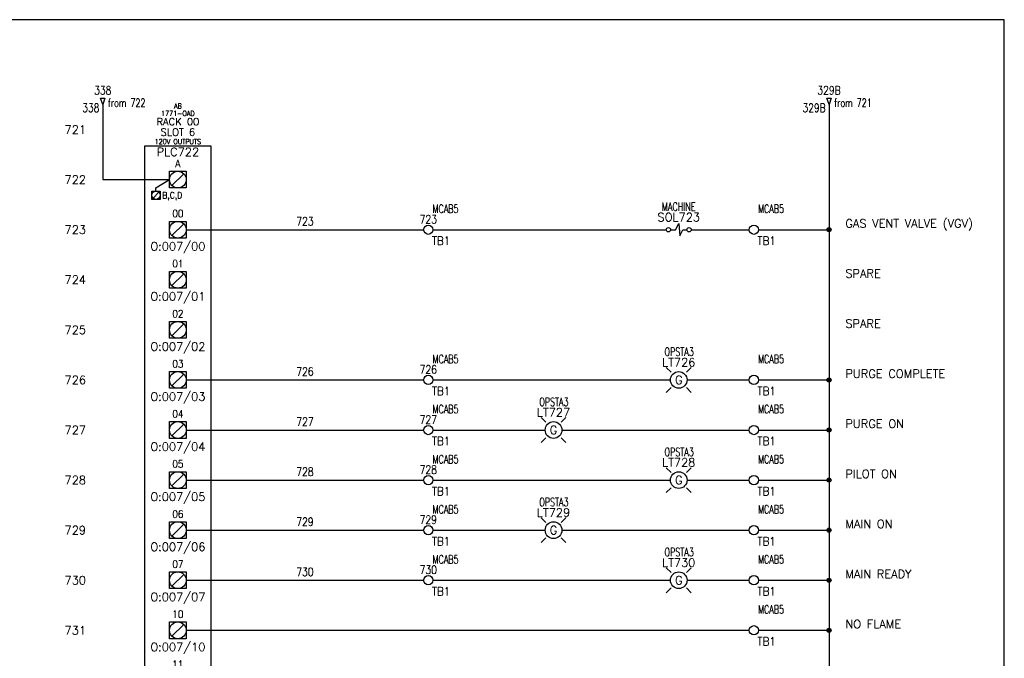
# Model space of a CAD drawing. Header units: inches. Extents: x 0 to 30, y 0 to 19.
# Tile 5 of 5: x 15.3 to 30, y 9.5 to 19. Entities that reach past the tile are written whole.
import ezdxf
from ezdxf.enums import TextEntityAlignment as Align

# ---------------------------------------------------------------- set-up
doc = ezdxf.new("R2010")
doc.units = ezdxf.units.IN
doc.header["$MEASUREMENT"] = 0
for name, color, linetype in [('BLK_14AWG', 252, 'Continuous'), ('DESC', 1, 'Continuous'), ('LOC', 140, 'Continuous'), ('MISC', 30, 'Continuous'), ('RED_18AWG', 1, 'Continuous'), ('SYMS', 7, 'Continuous'), ('TAGS', 30, 'Continuous'), ('TERMS', 6, 'Continuous'), ('WHT_16AWG', 7, 'Continuous'), ('WIRENO', 3, 'Continuous'), ('WIREREF', 52, 'Continuous'), ('WIREREF_DEST', 62, 'Continuous'), ('XREF', 7, 'Continuous')]:
    doc.layers.add(name, color=color, linetype=linetype)
doc.layers.add('Viewports', color=3, linetype='Continuous', plot=False)
doc.styles.add('LEGACY', font='romans.shx')
doc.styles.add('WD', font='romans.shx')

# ---------------------------------------------------------------- blocks, each defined once
blk = doc.blocks.new('PLCIO_7D7F')
at = {"layer": 'SYMS'}
for p, q in [((0.5, 0.5), (-0.5, 0.5)), ((-0.5, 0.5), (-0.5, -13.125)), ((0.5, -13.125), (0.5, 0.5)), ((-0.328, -0.125), (-0.125, 0)), ((-0.125, 0.125), (0.125, 0.125)), ((-0.125, -0.125), (-0.125, 0.125)), ((0.088, 0.088), (-0.088, -0.088)), ((0.125, 0.125), (0.125, -0.125)), ((-0.328, -0.172), (-0.328, -0.125)), ((0.125, -0.125), (-0.125, -0.125)), ((-0.391, -0.172), (-0.266, -0.172)), ((-0.391, -0.297), (-0.391, -0.172)), ((-0.284, -0.19), (-0.372, -0.279)), ((-0.266, -0.172), (-0.266, -0.297)), ((-0.266, -0.297), (-0.391, -0.297)), ((-0.125, -0.625), (0.125, -0.625)), ((-0.125, -0.875), (-0.125, -0.625)), ((0.088, -0.662), (-0.088, -0.838)), ((0.125, -0.625), (0.125, -0.875)), ((0.125, -0.875), (-0.125, -0.875)), ((-0.125, -1.375), (0.125, -1.375)), ((-0.125, -1.625), (-0.125, -1.375)), ((0.088, -1.412), (-0.088, -1.588)), ((0.125, -1.375), (0.125, -1.625)), ((0.125, -1.625), (-0.125, -1.625)), ((-0.125, -2.125), (0.125, -2.125)), ((-0.125, -2.375), (-0.125, -2.125)), ((0.088, -2.162), (-0.088, -2.338)), ((0.125, -2.125), (0.125, -2.375)), ((0.125, -2.375), (-0.125, -2.375)), ((-0.125, -2.875), (0.125, -2.875)), ((-0.125, -3.125), (-0.125, -2.875)), ((0.088, -2.912), (-0.088, -3.088)), ((0.125, -2.875), (0.125, -3.125)), ((0.125, -3.125), (-0.125, -3.125)), ((-0.125, -3.625), (0.125, -3.625)), ((-0.125, -3.875), (-0.125, -3.625)), ((0.088, -3.662), (-0.088, -3.838)), ((0.125, -3.625), (0.125, -3.875)), ((0.125, -3.875), (-0.125, -3.875)), ((-0.125, -4.375), (0.125, -4.375)), ((-0.125, -4.625), (-0.125, -4.375)), ((0.088, -4.412), (-0.088, -4.588)), ((0.125, -4.375), (0.125, -4.625)), ((0.125, -4.625), (-0.125, -4.625)), ((-0.125, -5.125), (0.125, -5.125)), ((-0.125, -5.375), (-0.125, -5.125)), ((0.125, -5.125), (0.125, -5.375)), ((0.088, -5.162), (-0.088, -5.338)), ((0.125, -5.375), (-0.125, -5.375)), ((-0.125, -5.875), (0.125, -5.875)), ((-0.125, -6.125), (-0.125, -5.875)), ((0.125, -5.875), (0.125, -6.125)), ((0.088, -5.912), (-0.088, -6.088)), ((0.125, -6.125), (-0.125, -6.125)), ((-0.125, -6.625), (0.125, -6.625)), ((-0.125, -6.875), (-0.125, -6.625)), ((0.125, -6.625), (0.125, -6.875)), ((0.088, -6.662), (-0.088, -6.838)), ((0.125, -6.875), (-0.125, -6.875)), ((-0.125, -7.375), (0.125, -7.375)), ((-0.125, -7.625), (-0.125, -7.375)), ((0.088, -7.412), (-0.088, -7.588)), ((0.125, -7.375), (0.125, -7.625)), ((0.125, -7.625), (-0.125, -7.625)), ((-0.125, -8.125), (0.125, -8.125)), ((-0.125, -8.375), (-0.125, -8.125)), ((0.088, -8.162), (-0.088, -8.338)), ((0.125, -8.125), (0.125, -8.375)), ((0.125, -8.375), (-0.125, -8.375)), ((-0.125, -8.875), (0.125, -8.875)), ((-0.125, -9.125), (-0.125, -8.875)), ((0.088, -8.912), (-0.088, -9.088)), ((0.125, -8.875), (0.125, -9.125)), ((0.125, -9.125), (-0.125, -9.125)), ((-0.125, -9.625), (0.125, -9.625)), ((-0.125, -9.875), (-0.125, -9.625)), ((0.088, -9.662), (-0.088, -9.838)), ((0.125, -9.625), (0.125, -9.875)), ((0.125, -9.875), (-0.125, -9.875)), ((-0.125, -10.375), (0.125, -10.375)), ((-0.125, -10.625), (-0.125, -10.375)), ((0.088, -10.412), (-0.088, -10.588)), ((0.125, -10.375), (0.125, -10.625)), ((0.125, -10.625), (-0.125, -10.625)), ((-0.125, -11.125), (0.125, -11.125)), ((-0.125, -11.375), (-0.125, -11.125)), ((0.088, -11.162), (-0.088, -11.338)), ((0.125, -11.125), (0.125, -11.375)), ((0.125, -11.375), (-0.125, -11.375)), ((-0.125, -11.875), (0.125, -11.875)), ((-0.125, -12.125), (-0.125, -11.875)), ((0.088, -11.912), (-0.088, -12.088)), ((0.125, -11.875), (0.125, -12.125)), ((0.125, -12.125), (-0.125, -12.125)), ((-0.125, -12.625), (0.125, -12.625)), ((-0.125, -12.875), (-0.125, -12.625)), ((0.088, -12.662), (-0.088, -12.838)), ((0.125, -12.625), (0.125, -12.875)), ((0.125, -12.875), (-0.125, -12.875)), ((-0.5, -13.125), (0.5, -13.125))]:
    blk.add_line(p, q, dxfattribs=at)
for centre, radius in [((0, 0), 0.125), ((-0.328, -0.234), 0.0625), ((0, -0.75), 0.125), ((0, -1.5), 0.125), ((0, -2.25), 0.125), ((0, -3), 0.125), ((0, -3.75), 0.125), ((0, -4.5), 0.125), ((0, -5.25), 0.125), ((0, -6), 0.125), ((0, -6.75), 0.125), ((0, -7.5), 0.125), ((0, -8.25), 0.125), ((0, -9), 0.125), ((0, -9.75), 0.125), ((0, -10.5), 0.125), ((0, -11.25), 0.125), ((0, -12), 0.125), ((0, -12.75), 0.125)]:
    blk.add_circle(centre, radius, dxfattribs=at)
at = {"layer": 'SYMS', "style": 'LEGACY'}
for tag, height, width, p in [('LOC', 0.0781, 0.8, (0, 1.17)), ('CAT', 0.0781, 0.9, (0, 0.953)), ('MFG', 0.0781, 0.8, (0, 1.062)), ('DESC', 0.0781, 0.8, (0, 0.53)), ('TERM01', 0.109, 0.9, (0, 0.188)), ('TERM02', 0.109, 0.9, (0, -0.562)), ('TERM03', 0.109, 0.9, (0, -1.312)), ('TERM04', 0.109, 0.9, (0, -2.062)), ('TERM05', 0.109, 0.9, (0, -2.812)), ('TERM06', 0.109, 0.9, (0, -3.562)), ('TERM07', 0.109, 0.9, (0, -4.312)), ('TERM08', 0.109, 0.9, (0, -5.062)), ('TERM09', 0.109, 0.9, (0, -5.812)), ('TERM10', 0.109, 0.9, (0, -6.562)), ('TERM11', 0.109, 0.9, (0, -7.312)), ('TERM12', 0.109, 0.9, (0, -8.062)), ('TERM13', 0.109, 0.9, (0, -8.812)), ('TERM14', 0.109, 0.9, (0, -9.562)), ('TERM15', 0.109, 0.9, (0, -10.312)), ('TERM16', 0.109, 0.9, (0, -11.062)), ('TERM17', 0.109, 0.9, (0, -11.812)), ('TERM18', 0.109, 0.9, (0, -12.562))]:
    blk.add_attdef(tag, text='', height=height, dxfattribs=dict(at, width=width)).set_placement(p, align=Align.CENTER)
at = {"layer": 'SYMS', "linetype": 'Continuous', "style": 'LEGACY', "flags": 9}
blk.add_attdef('ASSYCODE', text='', height=0.01, dxfattribs=at).set_placement((0.23, 1.071), align=Align.CENTER)
at = {"layer": 'SYMS', "style": 'LEGACY'}
for tag, p in [('LINE1', (0, 0.812)), ('LINE2', (0, 0.656)), ('TAG', (0, 0.353))]:
    blk.add_attdef(tag, text='', height=0.109, dxfattribs=at).set_placement(p, align=Align.CENTER)
at = {"layer": 'SYMS', "style": 'LEGACY', "flags": 1}
for tag, p in [('X4TERM01', (-0.125, 0)), ('X1TERM02', (0.125, -0.75)), ('X1TERM03', (0.125, -1.5)), ('X1TERM04', (0.125, -2.25)), ('X1TERM05', (0.125, -3)), ('X1TERM06', (0.125, -3.75)), ('X1TERM07', (0.125, -4.5)), ('X1TERM08', (0.125, -5.25)), ('X1TERM09', (0.125, -6)), ('X1TERM10', (0.125, -6.75)), ('X1TERM11', (0.125, -7.5)), ('X1TERM12', (0.125, -8.25)), ('X1TERM13', (0.125, -9)), ('X1TERM14', (0.125, -9.75)), ('X1TERM15', (0.125, -10.5)), ('X1TERM16', (0.125, -11.25)), ('X1TERM17', (0.125, -12)), ('X1TERM18', (0.125, -12.75))]:
    blk.add_attdef(tag, p, '', height=0.01, dxfattribs=at)
at = {"layer": 'SYMS', "style": 'LEGACY', "width": 0.9}
blk.add_attdef('TERMDESC01', text='', height=0.0781, dxfattribs=at).set_placement((-0.172, -0.062), align=Align.TOP_RIGHT)
for tag, height, p in [('TERM', 0.0938, (-0.234, -0.188)), ('TERMDESC02', 0.0781, (0.188, -0.812)), ('TERMDESC03', 0.0781, (0.188, -1.562)), ('TERMDESC04', 0.0781, (0.188, -2.312)), ('TERMDESC05', 0.0781, (0.188, -3.062)), ('TERMDESC06', 0.0781, (0.188, -3.812)), ('TERMDESC07', 0.0781, (0.188, -4.562)), ('TERMDESC08', 0.0781, (0.188, -5.312)), ('TERMDESC09', 0.0781, (0.188, -6.062)), ('TERMDESC10', 0.0781, (0.188, -6.812)), ('TERMDESC11', 0.0781, (0.188, -7.562)), ('TERMDESC12', 0.0781, (0.188, -8.312)), ('TERMDESC13', 0.0781, (0.188, -9.062)), ('TERMDESC14', 0.0781, (0.188, -9.812)), ('TERMDESC15', 0.0781, (0.188, -10.562)), ('TERMDESC16', 0.0781, (0.188, -11.312)), ('TERMDESC17', 0.0781, (0.188, -12.062)), ('TERMDESC18', 0.0781, (0.188, -12.812))]:
    blk.add_attdef(tag, text='', height=height, dxfattribs=at).set_placement(p, align=Align.TOP_LEFT)
for tag, p in [('DESCA02', (-0.688, -0.719)), ('DESCB02', (-0.688, -0.859)), ('DESCD02', (-0.688, -1.141)), ('DESCC02', (-0.688, -1)), ('DESCE02', (-0.688, -1.281)), ('DESCA03', (-0.688, -1.469)), ('DESCB03', (-0.688, -1.609)), ('DESCC03', (-0.688, -1.75)), ('DESCD03', (-0.688, -1.891)), ('DESCE03', (-0.688, -2.031)), ('DESCA04', (-0.688, -2.219)), ('DESCB04', (-0.688, -2.359)), ('DESCC04', (-0.688, -2.5)), ('DESCD04', (-0.688, -2.641)), ('DESCE04', (-0.688, -2.781)), ('DESCA05', (-0.688, -2.969)), ('DESCB05', (-0.688, -3.109)), ('DESCC05', (-0.688, -3.25)), ('DESCD05', (-0.688, -3.391)), ('DESCE05', (-0.688, -3.531)), ('DESCA06', (-0.688, -3.719)), ('DESCB06', (-0.688, -3.859)), ('DESCC06', (-0.688, -4)), ('DESCD06', (-0.688, -4.141)), ('DESCE06', (-0.688, -4.281)), ('DESCA07', (-0.688, -4.469)), ('DESCB07', (-0.688, -4.609)), ('DESCC07', (-0.688, -4.75)), ('DESCD07', (-0.688, -4.891)), ('DESCE07', (-0.688, -5.031)), ('DESCA08', (-0.688, -5.219)), ('DESCB08', (-0.688, -5.359)), ('DESCC08', (-0.688, -5.5)), ('DESCD08', (-0.688, -5.641)), ('DESCE08', (-0.688, -5.781)), ('DESCA09', (-0.688, -5.969)), ('DESCB09', (-0.688, -6.109)), ('DESCC09', (-0.688, -6.25)), ('DESCD09', (-0.688, -6.391)), ('DESCE09', (-0.688, -6.531)), ('DESCA10', (-0.688, -6.719)), ('DESCB10', (-0.688, -6.859)), ('DESCC10', (-0.688, -7)), ('DESCD10', (-0.688, -7.141)), ('DESCE10', (-0.688, -7.281)), ('DESCA11', (-0.688, -7.469)), ('DESCB11', (-0.688, -7.609)), ('DESCC11', (-0.688, -7.75)), ('DESCD11', (-0.688, -7.891)), ('DESCE11', (-0.688, -8.031)), ('DESCA12', (-0.688, -8.219)), ('DESCB12', (-0.688, -8.359)), ('DESCC12', (-0.688, -8.5)), ('DESCD12', (-0.688, -8.641)), ('DESCE12', (-0.688, -8.781)), ('DESCA13', (-0.688, -8.969)), ('DESCB13', (-0.688, -9.109)), ('DESCC13', (-0.688, -9.25)), ('DESCD13', (-0.688, -9.391)), ('DESCE13', (-0.688, -9.531)), ('DESCA14', (-0.688, -9.719)), ('DESCB14', (-0.688, -9.859)), ('DESCC14', (-0.688, -10)), ('DESCD14', (-0.688, -10.141)), ('DESCE14', (-0.688, -10.281)), ('DESCA15', (-0.688, -10.469)), ('DESCB15', (-0.688, -10.609)), ('DESCC15', (-0.688, -10.75)), ('DESCD15', (-0.688, -10.891)), ('DESCE15', (-0.688, -11.031)), ('DESCA16', (-0.688, -11.219)), ('DESCB16', (-0.688, -11.359)), ('DESCC16', (-0.688, -11.5)), ('DESCD16', (-0.688, -11.641)), ('DESCE16', (-0.688, -11.781)), ('DESCA17', (-0.688, -11.969)), ('DESCB17', (-0.688, -12.109)), ('DESCC17', (-0.688, -12.25)), ('DESCD17', (-0.688, -12.391)), ('DESCE17', (-0.688, -12.531))]:
    blk.add_attdef(tag, text='', height=0.109, dxfattribs=at).set_placement(p, align=Align.RIGHT)
at = {"layer": 'SYMS', "style": 'LEGACY'}
for tag, p in [('TAGA02', (0, -0.938)), ('TAGA03', (0, -1.688)), ('TAGA04', (0, -2.438)), ('TAGA05', (0, -3.188)), ('TAGA06', (0, -3.938)), ('TAGA07', (0, -4.688)), ('TAGA08', (0, -5.438)), ('TAGA09', (0, -6.188)), ('TAGA10', (0, -6.938)), ('TAGA11', (0, -7.688)), ('TAGA12', (0, -8.438)), ('TAGA13', (0, -9.188)), ('TAGA14', (0, -9.938)), ('TAGA15', (0, -10.688)), ('TAGA16', (0, -11.438)), ('TAGA17', (0, -12.188))]:
    blk.add_attdef(tag, text='', height=0.109, dxfattribs=at).set_placement(p, align=Align.TOP_CENTER)
blk = doc.blocks.new('HLT1G')
for p, q in [((-0.115, 0.115), (-0.186, 0.186)), ((0.115, 0.115), (0.186, 0.186)), ((-0.115, -0.115), (-0.186, -0.186)), ((0.115, -0.115), (0.186, -0.186))]:
    blk.add_line(p, q)
blk.add_circle((0, 0), 0.125)
at = {"style": 'WD', "width": 0.7}
for tag, p in [('INST', (0.006, 0.528)), ('LOC', (0.006, 0.359))]:
    blk.add_attdef(tag, text='', height=0.125, dxfattribs=at).set_placement(p, align=Align.CENTER)
at = {"style": 'WD'}
blk.add_attdef('TAG1', text='', height=0.125, dxfattribs=at).set_placement((0, 0.202), align=Align.CENTER)
at = {"style": 'WD', "flags": 9}
blk.add_attdef('FAMILY', text='', height=0.01, dxfattribs=at).set_placement((-0.005, 0.161), align=Align.CENTER)
at = {"style": 'WD'}
blk.add_attdef('COLOR', text='', height=0.125, dxfattribs=at).set_placement((0, 0), align=Align.MIDDLE)
at = {"style": 'WD', "flags": 1}
for tag, p in [('X4TERM01', (-0.125, 0)), ('X1TERM02', (0.125, 0))]:
    blk.add_attdef(tag, p, '', height=0.0125, dxfattribs=at)
at = {"linetype": 'Continuous', "style": 'WD', "flags": 9}
blk.add_attdef('ASSYCODE', text='', height=0.01, dxfattribs=at).set_placement((-0.003, 0.096), align=Align.CENTER)
at = {"linetype": 'Continuous', "style": 'WD', "flags": 1}
for tag, p in [('MFG', (0, 0.121)), ('CAT', (0, 0.14))]:
    blk.add_attdef(tag, text='', height=0.01, dxfattribs=at).set_placement(p, align=Align.MIDDLE)
at = {"style": 'WD'}
for tag, p, width in [('DESC1', (1.125, 0), 0.9), ('WDTAGALT', (1.125, -0.312), 0.7)]:
    blk.add_attdef(tag, p, '', height=0.125, dxfattribs=dict(at, width=width))
at = {"linetype": 'Continuous', "style": 'WD', "flags": 8}
blk.add_attdef('TERM01', text='', height=0.125, dxfattribs=at).set_placement((-0.175, -0.031), align=Align.TOP_RIGHT)
blk.add_attdef('TERM02', text='', height=0.125, dxfattribs=at).set_placement((0.175, -0.031), align=Align.TOP_LEFT)
at = {"style": 'WD', "width": 0.9}
blk.add_attdef('DESC2', text='', height=0.125, dxfattribs=at).set_placement((1.125, -0.031), align=Align.TOP_LEFT)
blk = doc.blocks.new('HSV1')
for p, q in [((-0.123, 0), (-0.047, 0)), ((-0.047, 0), (0, 0.094)), ((0, 0.094), (0.016, -0.094)), ((0.016, -0.094), (0.062, 0)), ((0.062, 0), (0.123, 0))]:
    blk.add_line(p, q)
for centre in [(-0.155, 0), (0.155, 0)]:
    blk.add_circle(centre, 0.0322)
at = {"style": 'WD', "width": 0.7}
for tag, p in [('INST', (0, 0.451)), ('LOC', (0, 0.281))]:
    blk.add_attdef(tag, text='', height=0.125, dxfattribs=at).set_placement(p, align=Align.CENTER)
at = {"style": 'WD'}
blk.add_attdef('TAG1', text='', height=0.125, dxfattribs=at).set_placement((0, 0.125), align=Align.CENTER)
for tag, p, height, flags in [('X4TERM01', (-0.188, 0), 0.0125, 1), ('FAMILY', (0.129, 0.108), 0.01, 9), ('X1TERM02', (0.188, 0), 0.0125, 1)]:
    blk.add_attdef(tag, p, '', height=height, dxfattribs=dict(at, flags=flags))
at = {"linetype": 'Continuous', "style": 'WD', "flags": 9}
for tag, p in [('ASSYCODE', (0.156, 0.047)), ('MFG', (0.156, 0.067)), ('CAT', (0.156, 0.087))]:
    blk.add_attdef(tag, text='', height=0.01, dxfattribs=at).set_placement(p, align=Align.CENTER)
at = {"style": 'WD'}
for tag, p, width in [('DESC1', (1.125, 0), 0.9), ('DESC2', (1.125, -0.156), 0.9), ('DESC3', (1.125, -0.312), 0.9), ('XREF', (1.133, -0.473), 0.8), ('WDTAGALT', (1.133, -0.629), 0.8)]:
    blk.add_attdef(tag, p, '', height=0.125, dxfattribs=dict(at, width=width))
at = {"linetype": 'Continuous', "style": 'WD', "flags": 8}
blk.add_attdef('TERM01', text='', height=0.125, dxfattribs=at).set_placement((-0.25, -0.031), align=Align.TOP_RIGHT)
blk.add_attdef('TERM02', text='', height=0.125, dxfattribs=at).set_placement((0.25, -0.031), align=Align.TOP_LEFT)
at = {"style": 'WD'}
blk.add_attdef('RATING1', (0.078, -0.313), '', height=0.125, dxfattribs=at)
blk = doc.blocks.new('WDDOT')
for radius in [0.03, 0.0187, 0.00929]:
    blk.add_circle((0, 0), radius)
blk = doc.blocks.new('WD_MLRH')
at = {"style": 'WD'}
blk.add_attdef('RUNGFIRST', text='', height=0.125, dxfattribs=at).set_placement((-0.25, 0), align=Align.MIDDLE_RIGHT)
at = {"style": 'WD', "flags": 1}
for tag, p in [('RUNGHORV', (-0.25, -0.127)), ('RUNGINC', (-0.25, -0.163)), ('WIREMODE', (-0.25, -0.281)), ('RUNGDIST', (-0.25, -0.2)), ('RUNGCNT', (-0.25, -0.237)), ('WIRE-START', (-0.25, -0.356)), ('WIRE-GSUF', (-0.25, -0.396)), ('PH3SPACE', (-0.25, -0.437)), ('WIREFMT', (-0.25, -0.321))]:
    blk.add_attdef(tag, text='', height=0.025, dxfattribs=at).set_placement(p, align=Align.RIGHT)
blk = doc.blocks.new('HA1D2')
blk.add_lwpolyline([(0, 0.094), (0.031, 0.094), (0, 0), (-0.031, 0.094), (0, 0.094)])
at = {"style": 'WD', "width": 0.8, "flags": 8}
blk.add_attdef('WIRENO', text='', height=0.125, dxfattribs=at).set_placement((0, 0.15), align=Align.CENTER)
at = {"style": 'WD', "flags": 1}
for tag, p in [('X8TERM01', (0, 0)), ('SIGCODE', (0.026, 0.066))]:
    blk.add_attdef(tag, p, '', height=0.01, dxfattribs=at)
at = {"style": 'WD', "width": 0.7}
for tag, p in [('XREF', (0.077, -0.037)), ('DESC1', (0.077, -0.206))]:
    blk.add_attdef(tag, p, '', height=0.125, dxfattribs=at)
blk = doc.blocks.new('HT0W02')
blk.add_circle((0, 0), 0.0699)
at = {"style": 'WD'}
for tag, p, width in [('INST', (0.062, 0.42), 0.7), ('LOC', (0.062, 0.25), 0.7), ('DESC1', (0.053, -0.385), 0.8)]:
    blk.add_attdef(tag, p, '', height=0.125, dxfattribs=dict(at, width=width))
at = {"linetype": 'Continuous', "style": 'WD', "width": 0.8, "flags": 8}
blk.add_attdef('WIRENO', text='', height=0.125, dxfattribs=at).set_placement((0, 0.094), align=Align.CENTER)
at = {"style": 'WD', "flags": 1}
for tag, p, height in [('X4TERM01', (-0.07, 0), 0.0125), ('X4TERMDESC01', (-0.055, -0.023), 0.025), ('X2TERMDESC01', (-0.006, 0.029), 0.025), ('X2TERM01', (0, 0.07), 0.0125), ('STRIPSEQ', (0, 0), 0.00125), ('X1TERMDESC01', (0.039, -0.003), 0.025), ('X1TERM01', (0.07, 0), 0.0125), ('LINKTERM', (0, -0.002), 0.00125), ('X8TERM01', (0, -0.07), 0.0125), ('X8TERMDESC01', (0, -0.054), 0.025)]:
    blk.add_attdef(tag, p, '', height=height, dxfattribs=at)
at = {"linetype": 'Continuous', "style": 'WD'}
for tag, p, height, width, flags in [('TAGSTRIP', (0.053, -0.229), 0.125, 0.9, 8), ('DESC2', (0.053, -0.541), 0.125, 0.8, 8), ('CAT', (0.213, -0.406), 0.109, 0.8, 1), ('DESC3', (0.053, -0.698), 0.125, 0.8, 8)]:
    blk.add_attdef(tag, p, '', height=height, dxfattribs=dict(at, width=width, flags=flags))
at = {"style": 'WD', "width": 0.7, "flags": 1}
blk.add_attdef('ASSYCODE', (0.062, -0.281), '', height=0.01, dxfattribs=at)
at = {"linetype": 'Continuous', "style": 'WD', "width": 0.8, "flags": 1}
blk.add_attdef('MFG', text='', height=0.109, dxfattribs=at).set_placement((0.088, -0.406), align=Align.RIGHT)
blk = doc.blocks.new('WD_WNV')
at = {"linetype": 'Continuous', "style": 'WD', "width": 0.8}
blk.add_attdef('WIRENO', text='', height=0.125, dxfattribs=at).set_placement((-0.05, 0), align=Align.MIDDLE_RIGHT)
at = {"style": 'WD', "flags": 1}
for tag, p in [('W01USER', (-0.062, 0.094)), ('W02USER', (-0.062, 0.086)), ('W03USER', (-0.062, 0.078)), ('W04USER', (-0.062, 0.07)), ('W05USER', (-0.062, 0.062)), ('W06USER', (-0.062, 0.055)), ('W07USER', (-0.062, 0.047)), ('W08USER', (-0.062, 0.039)), ('W09USER', (-0.062, 0.031)), ('W10USER', (-0.062, 0.023))]:
    blk.add_attdef(tag, text='', height=0.005, dxfattribs=at).set_placement(p, align=Align.CENTER)
blk = doc.blocks.new('WD_WNH')
at = {"linetype": 'Continuous', "style": 'WD', "width": 0.8}
blk.add_attdef('WIRENO', text='', height=0.125, dxfattribs=at).set_placement((0, 0.062), align=Align.CENTER)
at = {"style": 'WD', "flags": 1}
for tag, p in [('W01USER', (0, 0.078)), ('W02USER', (0, 0.07)), ('W03USER', (0, 0.062)), ('W04USER', (0, 0.055)), ('W05USER', (0, 0.047)), ('W06USER', (0, 0.039)), ('W07USER', (0, 0.031)), ('W08USER', (0, 0.023)), ('W09USER', (0, 0.016)), ('W10USER', (0, 0.008))]:
    blk.add_attdef(tag, text='', height=0.005, dxfattribs=at).set_placement(p, align=Align.CENTER)

msp = doc.modelspace()

# ---------------------------------------------------------------- linework, layer by layer
at = {"layer": 'BLK_14AWG'}
for p, q in [((16.5, 17.75), (16.5, 16.625)), ((16.5, 16.625), (17.5, 16.625))]:
    msp.add_line(p, q, dxfattribs=at)
at = {"layer": 'RED_18AWG'}
for p, q in [((17.75, 15.875), (21.305, 15.875)), ((21.445, 15.875), (24.938, 15.875)), ((25.312, 15.875), (26.18, 15.875)), ((17.75, 13.625), (21.305, 13.625)), ((21.445, 13.625), (25, 13.625)), ((25.25, 13.625), (26.18, 13.625)), ((17.75, 12.875), (21.305, 12.875)), ((21.445, 12.875), (23.125, 12.875)), ((23.375, 12.875), (26.18, 12.875)), ((17.75, 12.125), (21.305, 12.125)), ((21.445, 12.125), (25, 12.125)), ((25.25, 12.125), (26.18, 12.125)), ((17.75, 11.375), (21.305, 11.375)), ((21.445, 11.375), (23.125, 11.375)), ((23.375, 11.375), (26.18, 11.375)), ((17.75, 10.625), (21.305, 10.625)), ((21.445, 10.625), (25, 10.625)), ((25.25, 10.625), (26.18, 10.625)), ((17.75, 9.875), (26.18, 9.875))]:
    msp.add_line(p, q, dxfattribs=at)
at = {"layer": 'Viewports'}
msp.add_lwpolyline([(0, 0), (30, 0), (30, 19.02), (0, 19.02)], close=True, dxfattribs=at)
at = {"layer": 'WHT_16AWG'}
for p, q in [((27.375, 17.75), (27.375, 3.875)), ((26.32, 15.875), (27.375, 15.875)), ((26.32, 13.625), (27.375, 13.625)), ((26.32, 12.875), (27.375, 12.875)), ((26.32, 12.125), (27.375, 12.125)), ((26.32, 11.375), (27.375, 11.375)), ((26.32, 10.625), (27.375, 10.625)), ((26.32, 9.875), (27.375, 9.875))]:
    msp.add_line(p, q, dxfattribs=at)

# ---------------------------------------------------------------- block references
ref = msp.add_blockref('PLCIO_7D7F', (17.625, 16.625))
ref.add_attrib('TERM01', 'A', dxfattribs={"layer": 'TERMS', "height": 0.109, "style": 'WD', "width": 0.9}).set_placement((17.625, 16.812), align=Align.CENTER)
ref.add_attrib('TAG', 'PLC722', dxfattribs={"layer": 'TAGS', "height": 0.125, "style": 'WD'}).set_placement((17.625, 16.978), align=Align.CENTER)
ref.add_attrib('TERM', 'B,C,D', dxfattribs={"layer": 'TERMS', "height": 0.0938, "style": 'WD', "width": 0.9}).set_placement((17.391, 16.438), align=Align.TOP_LEFT)
ref.add_attrib('LINE1', 'RACK 00', dxfattribs={"layer": 'MISC', "height": 0.1094, "style": 'WD'}).set_placement((17.625, 17.438), align=Align.CENTER)
ref.add_attrib('LINE2', 'SLOT 6', dxfattribs={"layer": 'MISC', "height": 0.1094, "style": 'WD'}).set_placement((17.625, 17.281), align=Align.CENTER)
ref.add_attrib('DESC', '120V OUTPUTS', dxfattribs={"layer": 'DESC', "height": 0.07812, "style": 'WD', "width": 0.8}).set_placement((17.625, 17.155), align=Align.CENTER)
ref.add_attrib('CAT', '1771-OAD', dxfattribs={"layer": 'MISC', "height": 0.0781, "style": 'WD', "width": 0.9}).set_placement((17.625, 17.578), align=Align.CENTER)
ref.add_attrib('MFG', 'AB', dxfattribs={"layer": 'MISC', "height": 0.0781, "style": 'WD', "width": 0.8}).set_placement((17.625, 17.688), align=Align.CENTER)
ref.add_attrib('TERM02', '00', dxfattribs={"layer": 'TERMS', "height": 0.1094, "style": 'WD', "width": 0.9}).set_placement((17.625, 16.062), align=Align.CENTER)
ref.add_attrib('TAGA02', 'O:007/00', dxfattribs={"layer": 'TAGS', "height": 0.125, "style": 'WD'}).set_placement((17.625, 15.688), align=Align.TOP_CENTER)
ref.add_attrib('DESCA02', 'GAS VENT VALVE (VGV)', (27.62, 15.906), dxfattribs={"layer": 'DESC', "height": 0.125, "style": 'WD'})
ref.add_attrib('TERM03', '01', dxfattribs={"layer": 'TERMS', "height": 0.1094, "style": 'WD', "width": 0.9}).set_placement((17.625, 15.312), align=Align.CENTER)
ref.add_attrib('TAGA03', 'O:007/01', dxfattribs={"layer": 'TAGS', "height": 0.125, "style": 'WD'}).set_placement((17.625, 14.938), align=Align.TOP_CENTER)
ref.add_attrib('DESCA03', 'SPARE', (27.62, 15.156), dxfattribs={"layer": 'DESC', "height": 0.125, "style": 'WD'})
ref.add_attrib('TERM04', '02', dxfattribs={"layer": 'TERMS', "height": 0.1094, "style": 'WD', "width": 0.9}).set_placement((17.625, 14.562), align=Align.CENTER)
ref.add_attrib('TAGA04', 'O:007/02', dxfattribs={"layer": 'TAGS', "height": 0.125, "style": 'WD'}).set_placement((17.625, 14.188), align=Align.TOP_CENTER)
ref.add_attrib('DESCA04', 'SPARE', (27.62, 14.406), dxfattribs={"layer": 'DESC', "height": 0.125, "style": 'WD'})
ref.add_attrib('TERM05', '03', dxfattribs={"layer": 'TERMS', "height": 0.1094, "style": 'WD', "width": 0.9}).set_placement((17.625, 13.812), align=Align.CENTER)
ref.add_attrib('TAGA05', 'O:007/03', dxfattribs={"layer": 'TAGS', "height": 0.125, "style": 'WD'}).set_placement((17.625, 13.438), align=Align.TOP_CENTER)
ref.add_attrib('DESCA05', 'PURGE COMPLETE', (27.62, 13.656), dxfattribs={"layer": 'DESC', "height": 0.125, "style": 'WD'})
ref.add_attrib('TERM06', '04', dxfattribs={"layer": 'TERMS', "height": 0.1094, "style": 'WD', "width": 0.9}).set_placement((17.625, 13.062), align=Align.CENTER)
ref.add_attrib('TAGA06', 'O:007/04', dxfattribs={"layer": 'TAGS', "height": 0.125, "style": 'WD'}).set_placement((17.625, 12.688), align=Align.TOP_CENTER)
ref.add_attrib('DESCA06', 'PURGE ON', (27.62, 12.906), dxfattribs={"layer": 'DESC', "height": 0.125, "style": 'WD'})
ref.add_attrib('TERM07', '05', dxfattribs={"layer": 'TERMS', "height": 0.1094, "style": 'WD', "width": 0.9}).set_placement((17.625, 12.312), align=Align.CENTER)
ref.add_attrib('TAGA07', 'O:007/05', dxfattribs={"layer": 'TAGS', "height": 0.125, "style": 'WD'}).set_placement((17.625, 11.938), align=Align.TOP_CENTER)
ref.add_attrib('DESCA07', 'PILOT ON', (27.62, 12.156), dxfattribs={"layer": 'DESC', "height": 0.125, "style": 'WD'})
ref.add_attrib('TERM08', '06', dxfattribs={"layer": 'TERMS', "height": 0.1094, "style": 'WD', "width": 0.9}).set_placement((17.625, 11.562), align=Align.CENTER)
ref.add_attrib('TAGA08', 'O:007/06', dxfattribs={"layer": 'TAGS', "height": 0.125, "style": 'WD'}).set_placement((17.625, 11.188), align=Align.TOP_CENTER)
ref.add_attrib('DESCA08', 'MAIN ON', (27.62, 11.406), dxfattribs={"layer": 'DESC', "height": 0.125, "style": 'WD'})
ref.add_attrib('TERM09', '07', dxfattribs={"layer": 'TERMS', "height": 0.1094, "style": 'WD', "width": 0.9}).set_placement((17.625, 10.812), align=Align.CENTER)
ref.add_attrib('TAGA09', 'O:007/07', dxfattribs={"layer": 'TAGS', "height": 0.125, "style": 'WD'}).set_placement((17.625, 10.438), align=Align.TOP_CENTER)
ref.add_attrib('DESCA09', 'MAIN READY', (27.62, 10.656), dxfattribs={"layer": 'DESC', "height": 0.125, "style": 'WD'})
ref.add_attrib('TERM10', '10', dxfattribs={"layer": 'TERMS', "height": 0.1094, "style": 'WD', "width": 0.9}).set_placement((17.625, 10.062), align=Align.CENTER)
ref.add_attrib('TAGA10', 'O:007/10', dxfattribs={"layer": 'TAGS', "height": 0.125, "style": 'WD'}).set_placement((17.625, 9.688), align=Align.TOP_CENTER)
ref.add_attrib('DESCA10', 'NO FLAME', (27.62, 9.906), dxfattribs={"layer": 'DESC', "height": 0.125, "style": 'WD'})
ref.add_attrib('TERM11', '11', dxfattribs={"layer": 'TERMS', "height": 0.1094, "style": 'WD', "width": 0.9}).set_placement((17.625, 9.312), align=Align.CENTER)
ref.add_attrib('TAGA11', 'O:007/11', dxfattribs={"layer": 'TAGS', "height": 0.125, "style": 'WD'}).set_placement((17.625, 8.938), align=Align.TOP_CENTER)
ref.add_attrib('TERM12', '12', dxfattribs={"layer": 'TERMS', "height": 0.1094, "style": 'WD', "width": 0.9}).set_placement((17.625, 8.562), align=Align.CENTER)
ref.add_attrib('TAGA12', 'O:007/12', dxfattribs={"layer": 'TAGS', "height": 0.125, "style": 'WD'}).set_placement((17.625, 8.188), align=Align.TOP_CENTER)
ref.add_attrib('TERM13', '13', dxfattribs={"layer": 'TERMS', "height": 0.1094, "style": 'WD', "width": 0.9}).set_placement((17.625, 7.812), align=Align.CENTER)
ref.add_attrib('TAGA13', 'O:007/13', dxfattribs={"layer": 'TAGS', "height": 0.125, "style": 'WD'}).set_placement((17.625, 7.438), align=Align.TOP_CENTER)
ref.add_attrib('TERM14', '14', dxfattribs={"layer": 'TERMS', "height": 0.1094, "style": 'WD', "width": 0.9}).set_placement((17.625, 7.062), align=Align.CENTER)
ref.add_attrib('TAGA14', 'O:007/14', dxfattribs={"layer": 'TAGS', "height": 0.125, "style": 'WD'}).set_placement((17.625, 6.688), align=Align.TOP_CENTER)
ref.add_attrib('TERM15', '15', dxfattribs={"layer": 'TERMS', "height": 0.1094, "style": 'WD', "width": 0.9}).set_placement((17.625, 6.312), align=Align.CENTER)
ref.add_attrib('TAGA15', 'O:007/15', dxfattribs={"layer": 'TAGS', "height": 0.125, "style": 'WD'}).set_placement((17.625, 5.938), align=Align.TOP_CENTER)
ref.add_attrib('TERM16', '16', dxfattribs={"layer": 'TERMS', "height": 0.1094, "style": 'WD', "width": 0.9}).set_placement((17.625, 5.562), align=Align.CENTER)
ref.add_attrib('TAGA16', 'O:007/16', dxfattribs={"layer": 'TAGS', "height": 0.125, "style": 'WD'}).set_placement((17.625, 5.188), align=Align.TOP_CENTER)
ref.add_attrib('TERM17', '17', dxfattribs={"layer": 'TERMS', "height": 0.1094, "style": 'WD', "width": 0.9}).set_placement((17.625, 4.812), align=Align.CENTER)
ref.add_attrib('TAGA17', 'O:007/17', dxfattribs={"layer": 'TAGS', "height": 0.125, "style": 'WD'}).set_placement((17.625, 4.438), align=Align.TOP_CENTER)
ref.add_attrib('TERM18', 'E', dxfattribs={"layer": 'TERMS', "height": 0.109, "style": 'WD', "width": 0.9}).set_placement((17.625, 4.062), align=Align.CENTER)
ref.add_attrib('TERMDESC18', 'L2', dxfattribs={"layer": 'TERMS', "height": 0.0781, "style": 'WD', "width": 0.9}).set_placement((17.812, 3.812), align=Align.TOP_LEFT)
at = {"layer": 'SYMS'}
ref = msp.add_blockref('HA1D2', (16.5, 17.75), dxfattribs=at)
ref.add_attrib('WIRENO', '338', dxfattribs={"layer": 'WIREREF_DEST', "height": 0.125, "style": 'WD', "width": 0.8, "flags": 8}).set_placement((16.5, 17.9), align=Align.CENTER)
ref.add_attrib('XREF', 'from 722', (16.577, 17.713), dxfattribs={"layer": 'XREF', "height": 0.125, "style": 'WD', "width": 0.7})
ref = msp.add_blockref('HA1D2', (27.375, 17.75), dxfattribs=at)
ref.add_attrib('WIRENO', '329B', dxfattribs={"layer": 'WIREREF_DEST', "height": 0.125, "style": 'WD', "width": 0.8, "flags": 8}).set_placement((27.375, 17.9), align=Align.CENTER)
ref.add_attrib('XREF', 'from 721', (27.452, 17.713), dxfattribs={"layer": 'XREF', "height": 0.125, "style": 'WD', "width": 0.7})
ref = msp.add_blockref('WD_MLRH', (16.5, 17.375), dxfattribs=at)
ref.add_attrib('RUNGFIRST', '721', dxfattribs={"layer": 'MISC', "height": 0.125, "style": 'WD'}).set_placement((16.25, 17.375), align=Align.MIDDLE_RIGHT)
ref = msp.add_blockref('HT0W02', (21.375, 15.875), dxfattribs=at)
ref.add_attrib('WIRENO', '723', dxfattribs={"layer": 'WIREREF', "linetype": 'Continuous', "height": 0.125, "style": 'WD', "width": 0.8, "flags": 8}).set_placement((21.375, 15.969), align=Align.CENTER)
ref.add_attrib('LOC', 'MCAB5', (21.438, 16.125), dxfattribs={"layer": 'LOC', "height": 0.125, "style": 'WD', "width": 0.7})
ref.add_attrib('TAGSTRIP', 'TB1', (21.428, 15.646), dxfattribs={"layer": 'TAGS', "linetype": 'Continuous', "height": 0.125, "style": 'WD', "width": 0.9, "flags": 8})
ref = msp.add_blockref('HSV1', (25.125, 15.875), dxfattribs=at)
ref.add_attrib('LOC', 'MACHINE', dxfattribs={"layer": 'LOC', "height": 0.125, "style": 'WD', "width": 0.7}).set_placement((25.125, 16.156), align=Align.CENTER)
ref.add_attrib('TAG1', 'SOL723', dxfattribs={"layer": 'TAGS', "height": 0.125, "style": 'WD'}).set_placement((25.125, 16), align=Align.CENTER)
ref = msp.add_blockref('HT0W02', (26.25, 15.875), dxfattribs=at)
ref.add_attrib('LOC', 'MCAB5', (26.312, 16.125), dxfattribs={"layer": 'LOC', "height": 0.125, "style": 'WD', "width": 0.7})
ref.add_attrib('TAGSTRIP', 'TB1', (26.303, 15.646), dxfattribs={"layer": 'TAGS', "linetype": 'Continuous', "height": 0.125, "style": 'WD', "width": 0.9, "flags": 8})
for p in [(27.375, 15.875), (27.375, 13.625), (27.375, 12.875), (27.375, 12.125), (27.375, 11.375), (27.375, 10.625), (27.375, 9.875)]:
    msp.add_blockref('WDDOT', p, dxfattribs=at)
ref = msp.add_blockref('HLT1G', (25.125, 13.625), dxfattribs=at)
ref.add_attrib('LOC', 'OPSTA3', dxfattribs={"layer": 'LOC', "height": 0.125, "style": 'WD', "width": 0.7}).set_placement((25.131, 13.984), align=Align.CENTER)
ref.add_attrib('TAG1', 'LT726', dxfattribs={"layer": 'TAGS', "height": 0.125, "style": 'WD'}).set_placement((25.125, 13.827), align=Align.CENTER)
ref.add_attrib('COLOR', 'G', dxfattribs={"layer": 'MISC', "height": 0.125, "style": 'WD'}).set_placement((25.125, 13.625), align=Align.MIDDLE)
ref = msp.add_blockref('HT0W02', (21.375, 13.625), dxfattribs=at)
ref.add_attrib('WIRENO', '726', dxfattribs={"layer": 'WIREREF', "linetype": 'Continuous', "height": 0.125, "style": 'WD', "width": 0.8, "flags": 8}).set_placement((21.375, 13.719), align=Align.CENTER)
ref.add_attrib('LOC', 'MCAB5', (21.438, 13.875), dxfattribs={"layer": 'LOC', "height": 0.125, "style": 'WD', "width": 0.7})
ref.add_attrib('TAGSTRIP', 'TB1', (21.428, 13.396), dxfattribs={"layer": 'TAGS', "linetype": 'Continuous', "height": 0.125, "style": 'WD', "width": 0.9, "flags": 8})
ref = msp.add_blockref('HT0W02', (26.25, 13.625), dxfattribs=at)
ref.add_attrib('LOC', 'MCAB5', (26.312, 13.875), dxfattribs={"layer": 'LOC', "height": 0.125, "style": 'WD', "width": 0.7})
ref.add_attrib('TAGSTRIP', 'TB1', (26.303, 13.396), dxfattribs={"layer": 'TAGS', "linetype": 'Continuous', "height": 0.125, "style": 'WD', "width": 0.9, "flags": 8})
ref = msp.add_blockref('HLT1G', (23.25, 12.875), dxfattribs=at)
ref.add_attrib('LOC', 'OPSTA3', dxfattribs={"layer": 'LOC', "height": 0.125, "style": 'WD', "width": 0.7}).set_placement((23.256, 13.234), align=Align.CENTER)
ref.add_attrib('TAG1', 'LT727', dxfattribs={"layer": 'TAGS', "height": 0.125, "style": 'WD'}).set_placement((23.25, 13.077), align=Align.CENTER)
ref.add_attrib('COLOR', 'G', dxfattribs={"layer": 'MISC', "height": 0.125, "style": 'WD'}).set_placement((23.25, 12.875), align=Align.MIDDLE)
ref = msp.add_blockref('HT0W02', (21.375, 12.875), dxfattribs=at)
ref.add_attrib('WIRENO', '727', dxfattribs={"layer": 'WIREREF', "linetype": 'Continuous', "height": 0.125, "style": 'WD', "width": 0.8, "flags": 8}).set_placement((21.375, 12.969), align=Align.CENTER)
ref.add_attrib('LOC', 'MCAB5', (21.438, 13.125), dxfattribs={"layer": 'LOC', "height": 0.125, "style": 'WD', "width": 0.7})
ref.add_attrib('TAGSTRIP', 'TB1', (21.428, 12.646), dxfattribs={"layer": 'TAGS', "linetype": 'Continuous', "height": 0.125, "style": 'WD', "width": 0.9, "flags": 8})
ref = msp.add_blockref('HT0W02', (26.25, 12.875), dxfattribs=at)
ref.add_attrib('LOC', 'MCAB5', (26.312, 13.125), dxfattribs={"layer": 'LOC', "height": 0.125, "style": 'WD', "width": 0.7})
ref.add_attrib('TAGSTRIP', 'TB1', (26.303, 12.646), dxfattribs={"layer": 'TAGS', "linetype": 'Continuous', "height": 0.125, "style": 'WD', "width": 0.9, "flags": 8})
ref = msp.add_blockref('HLT1G', (25.125, 12.125), dxfattribs=at)
ref.add_attrib('LOC', 'OPSTA3', dxfattribs={"layer": 'LOC', "height": 0.125, "style": 'WD', "width": 0.7}).set_placement((25.131, 12.484), align=Align.CENTER)
ref.add_attrib('TAG1', 'LT728', dxfattribs={"layer": 'TAGS', "height": 0.125, "style": 'WD'}).set_placement((25.125, 12.327), align=Align.CENTER)
ref.add_attrib('COLOR', 'G', dxfattribs={"layer": 'MISC', "height": 0.125, "style": 'WD'}).set_placement((25.125, 12.125), align=Align.MIDDLE)
ref = msp.add_blockref('HT0W02', (21.375, 12.125), dxfattribs=at)
ref.add_attrib('WIRENO', '728', dxfattribs={"layer": 'WIREREF', "linetype": 'Continuous', "height": 0.125, "style": 'WD', "width": 0.8, "flags": 8}).set_placement((21.375, 12.219), align=Align.CENTER)
ref.add_attrib('LOC', 'MCAB5', (21.438, 12.375), dxfattribs={"layer": 'LOC', "height": 0.125, "style": 'WD', "width": 0.7})
ref.add_attrib('TAGSTRIP', 'TB1', (21.428, 11.896), dxfattribs={"layer": 'TAGS', "linetype": 'Continuous', "height": 0.125, "style": 'WD', "width": 0.9, "flags": 8})
ref = msp.add_blockref('HT0W02', (26.25, 12.125), dxfattribs=at)
ref.add_attrib('LOC', 'MCAB5', (26.312, 12.375), dxfattribs={"layer": 'LOC', "height": 0.125, "style": 'WD', "width": 0.7})
ref.add_attrib('TAGSTRIP', 'TB1', (26.303, 11.896), dxfattribs={"layer": 'TAGS', "linetype": 'Continuous', "height": 0.125, "style": 'WD', "width": 0.9, "flags": 8})
ref = msp.add_blockref('HLT1G', (23.25, 11.375), dxfattribs=at)
ref.add_attrib('LOC', 'OPSTA3', dxfattribs={"layer": 'LOC', "height": 0.125, "style": 'WD', "width": 0.7}).set_placement((23.256, 11.734), align=Align.CENTER)
ref.add_attrib('TAG1', 'LT729', dxfattribs={"layer": 'TAGS', "height": 0.125, "style": 'WD'}).set_placement((23.25, 11.577), align=Align.CENTER)
ref.add_attrib('COLOR', 'G', dxfattribs={"layer": 'MISC', "height": 0.125, "style": 'WD'}).set_placement((23.25, 11.375), align=Align.MIDDLE)
ref = msp.add_blockref('HT0W02', (21.375, 11.375), dxfattribs=at)
ref.add_attrib('WIRENO', '729', dxfattribs={"layer": 'WIREREF', "linetype": 'Continuous', "height": 0.125, "style": 'WD', "width": 0.8, "flags": 8}).set_placement((21.375, 11.469), align=Align.CENTER)
ref.add_attrib('LOC', 'MCAB5', (21.438, 11.625), dxfattribs={"layer": 'LOC', "height": 0.125, "style": 'WD', "width": 0.7})
ref.add_attrib('TAGSTRIP', 'TB1', (21.428, 11.146), dxfattribs={"layer": 'TAGS', "linetype": 'Continuous', "height": 0.125, "style": 'WD', "width": 0.9, "flags": 8})
ref = msp.add_blockref('HT0W02', (26.25, 11.375), dxfattribs=at)
ref.add_attrib('LOC', 'MCAB5', (26.312, 11.625), dxfattribs={"layer": 'LOC', "height": 0.125, "style": 'WD', "width": 0.7})
ref.add_attrib('TAGSTRIP', 'TB1', (26.303, 11.146), dxfattribs={"layer": 'TAGS', "linetype": 'Continuous', "height": 0.125, "style": 'WD', "width": 0.9, "flags": 8})
ref = msp.add_blockref('HLT1G', (25.125, 10.625), dxfattribs=at)
ref.add_attrib('LOC', 'OPSTA3', dxfattribs={"layer": 'LOC', "height": 0.125, "style": 'WD', "width": 0.7}).set_placement((25.131, 10.984), align=Align.CENTER)
ref.add_attrib('TAG1', 'LT730', dxfattribs={"layer": 'TAGS', "height": 0.125, "style": 'WD'}).set_placement((25.125, 10.827), align=Align.CENTER)
ref.add_attrib('COLOR', 'G', dxfattribs={"layer": 'MISC', "height": 0.125, "style": 'WD'}).set_placement((25.125, 10.625), align=Align.MIDDLE)
ref = msp.add_blockref('HT0W02', (21.375, 10.625), dxfattribs=at)
ref.add_attrib('WIRENO', '730', dxfattribs={"layer": 'WIREREF', "linetype": 'Continuous', "height": 0.125, "style": 'WD', "width": 0.8, "flags": 8}).set_placement((21.375, 10.719), align=Align.CENTER)
ref.add_attrib('LOC', 'MCAB5', (21.438, 10.875), dxfattribs={"layer": 'LOC', "height": 0.125, "style": 'WD', "width": 0.7})
ref.add_attrib('TAGSTRIP', 'TB1', (21.428, 10.396), dxfattribs={"layer": 'TAGS', "linetype": 'Continuous', "height": 0.125, "style": 'WD', "width": 0.9, "flags": 8})
ref = msp.add_blockref('HT0W02', (26.25, 10.625), dxfattribs=at)
ref.add_attrib('LOC', 'MCAB5', (26.312, 10.875), dxfattribs={"layer": 'LOC', "height": 0.125, "style": 'WD', "width": 0.7})
ref.add_attrib('TAGSTRIP', 'TB1', (26.303, 10.396), dxfattribs={"layer": 'TAGS', "linetype": 'Continuous', "height": 0.125, "style": 'WD', "width": 0.9, "flags": 8})
ref = msp.add_blockref('HT0W02', (26.25, 9.875), dxfattribs=at)
ref.add_attrib('LOC', 'MCAB5', (26.312, 10.125), dxfattribs={"layer": 'LOC', "height": 0.125, "style": 'WD', "width": 0.7})
ref.add_attrib('TAGSTRIP', 'TB1', (26.303, 9.646), dxfattribs={"layer": 'TAGS', "linetype": 'Continuous', "height": 0.125, "style": 'WD', "width": 0.9, "flags": 8})
at = {"layer": 'WIRENO'}
ref = msp.add_blockref('WD_WNV', (16.5, 17.7), dxfattribs=at)
ref.add_attrib('WIRENO', '338', dxfattribs={"linetype": 'Continuous', "height": 0.125, "style": 'WD', "width": 0.8}).set_placement((16.45, 17.7), align=Align.MIDDLE_RIGHT)
ref = msp.add_blockref('WD_WNV', (27.375, 17.7), dxfattribs=at)
ref.add_attrib('WIRENO', '329B', dxfattribs={"linetype": 'Continuous', "height": 0.125, "style": 'WD', "width": 0.8}).set_placement((27.325, 17.7), align=Align.MIDDLE_RIGHT)
ref = msp.add_blockref('WD_WNH', (19.528, 15.875), dxfattribs=at)
ref.add_attrib('WIRENO', '723', dxfattribs={"linetype": 'Continuous', "height": 0.125, "style": 'WD', "width": 0.8}).set_placement((19.528, 15.938), align=Align.CENTER)
ref = msp.add_blockref('WD_WNH', (19.528, 13.625), dxfattribs=at)
ref.add_attrib('WIRENO', '726', dxfattribs={"linetype": 'Continuous', "height": 0.125, "style": 'WD', "width": 0.8}).set_placement((19.528, 13.688), align=Align.CENTER)
ref = msp.add_blockref('WD_WNH', (19.528, 12.875), dxfattribs=at)
ref.add_attrib('WIRENO', '727', dxfattribs={"linetype": 'Continuous', "height": 0.125, "style": 'WD', "width": 0.8}).set_placement((19.528, 12.938), align=Align.CENTER)
ref = msp.add_blockref('WD_WNH', (19.528, 12.125), dxfattribs=at)
ref.add_attrib('WIRENO', '728', dxfattribs={"linetype": 'Continuous', "height": 0.125, "style": 'WD', "width": 0.8}).set_placement((19.528, 12.188), align=Align.CENTER)
ref = msp.add_blockref('WD_WNH', (19.528, 11.375), dxfattribs=at)
ref.add_attrib('WIRENO', '729', dxfattribs={"linetype": 'Continuous', "height": 0.125, "style": 'WD', "width": 0.8}).set_placement((19.528, 11.438), align=Align.CENTER)
ref = msp.add_blockref('WD_WNH', (19.528, 10.625), dxfattribs=at)
ref.add_attrib('WIRENO', '730', dxfattribs={"linetype": 'Continuous', "height": 0.125, "style": 'WD', "width": 0.8}).set_placement((19.528, 10.688), align=Align.CENTER)

# ---------------------------------------------------------------- texts
at = {"layer": 'MISC', "style": 'WD'}
for s, p in [('722', (16.25, 16.625)), ('723', (16.25, 15.875)), ('724', (16.25, 15.125)), ('725', (16.25, 14.375)), ('726', (16.25, 13.625)), ('727', (16.25, 12.875)), ('728', (16.25, 12.125)), ('729', (16.25, 11.375)), ('730', (16.25, 10.625)), ('731', (16.25, 9.875))]:
    msp.add_text(s, height=0.125, dxfattribs=at).set_placement(p, align=Align.MIDDLE_RIGHT)

doc.saveas('drawing.dxf')
